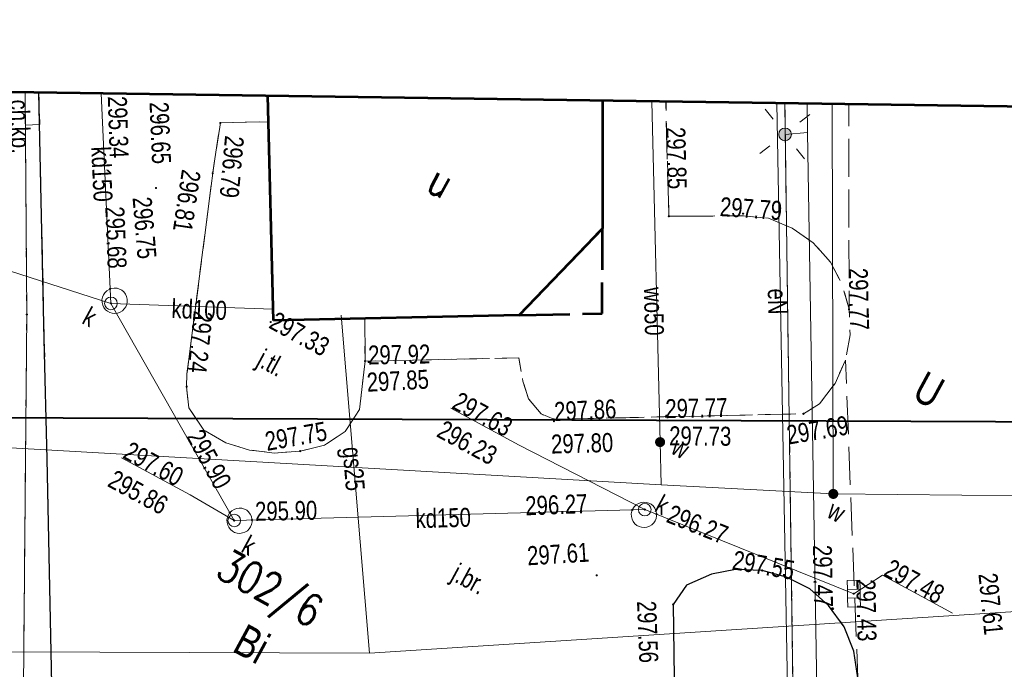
# Model space of a CAD drawing. Header units: metres. Extents: x 7437495 to 7437812, y 5556446 to 5556827.
# Tile 31 of 38: x 7437708 to 7437747, y 5556683 to 5556709. Entities that reach past the tile are written whole.
import ezdxf
from ezdxf.enums import TextEntityAlignment as Align

# ---------------------------------------------------------------- set-up
doc = ezdxf.new("R2010")
doc.units = ezdxf.units.M
doc.header["$MEASUREMENT"] = 0
for name, pattern in [('EGBU01-500', [1, 0.5, -0.5]), ('KTCR02-500', [1.5, 1, -0.5]), ('KTJZ01-500', [2, 1.5, -0.5]), ('mz2.0_0.5', [2.5, 2, -0.5])]:
    doc.linetypes.add(name, pattern=pattern)
doc.layers.get('0').update_dxf_attribs({"color": 250, "lineweight": 5})
for name, color, linetype, lineweight in [('203-Punkt załamania granicy działki nie stabilizowany', 7, 'Continuous', 5), ('EGBB01', 250, 'Continuous', 5), ('EGBD03', 250, 'Continuous', 5), ('EGBP04_03', 250, 'Continuous', 5), ('EGBU01', 250, 'Continuous', 5), ('komora podziemna - przewód kanalizacyjny (powierzchnia)', 7, 'Continuous', 5), ('kratka ściekowa (punkt)', 7, 'Continuous', 5), ('KTCR02', 250, 'Continuous', 5), ('KTJZ01', 250, 'Continuous', 5), ('KTKR01', 250, 'Continuous', 5), ('MPZP', 250, 'Continuous', 5), ('nawis - blok budynku (powierzchnia)', 7, 'Continuous', 5), ('przewód elektroenergetyczny (linia)', 7, 'Continuous', 5), ('przewód elektroenergetyczny (linia)-Atr1', 7, 'Continuous', 5), ('przewód gazowy (linia)', 7, 'Continuous', 5), ('przewód gazowy (linia)-Atr1', 7, 'Continuous', 5), ('przewód kanalizacyjny (linia)', 7, 'Continuous', 5), ('przewód kanalizacyjny (linia)-Atr1', 7, 'Continuous', 5), ('przewód wodociągowy (linia)', 7, 'Continuous', 5), ('przewód wodociągowy (linia)-Atr1', 7, 'Continuous', 5), ('punkt o określonej wysokości (sieć kanalizacyjna)', 7, 'Continuous', 5), ('punkt o określonej wysokości (sieć kanalizacyjna)-Atr2', 7, 'Continuous', 5), ('punkt o określonej wysokości (sieć kanalizacyjna)-Atr3', 7, 'Continuous', 5), ('punkt wysokościowy naturalny', 7, 'Continuous', 5), ('punkt wysokościowy sztuczny', 7, 'Continuous', 5), ('RTPW01', 250, 'Continuous', 5), ('RTPW02', 250, 'Continuous', 5), ('rzedne dla projektanta', 250, 'Continuous', 5), ('SUPE_01', 250, 'Continuous', 5), ('SUPG_01', 250, 'Continuous', 5), ('SUPW_01', 250, 'Continuous', 5), ('SUUS25_W', 250, 'Continuous', 5), ('Warstwa 1', 250, 'Continuous', 5), ('właz okrągły - siec kanalizacyjna (punkt)', 7, 'Continuous', 5), ('właz okrągły - siec kanalizacyjna (punkt)-Atr17', 7, 'Continuous', 5), ('zasuwa - siec wodociągowa (punkt)', 7, 'Continuous', 5), ('zasuwa - siec wodociągowa (punkt)-Atr17', 7, 'Continuous', 5)]:
    doc.layers.add(name, color=color, linetype=linetype, lineweight=lineweight)
doc.styles.get("Standard").update_dxf_attribs({"font": 'txt.shx', "width": 0.75})
doc.linetypes.add('KTOK05_01-500', pattern='A,3.75,[13,dgnlstyle-rozp_2015.shx,S=0.002778,R=0,X=0,Y=0],3.75', length=7.5)

# ---------------------------------------------------------------- blocks, each defined once
blk = doc.blocks.new('US22')
at = {"color": 0, "linetype": 'Continuous', "lineweight": 13, "ltscale": 10}
blk.add_circle((0, 0), 2.5, dxfattribs=at)
blk = doc.blocks.new('PW01')
at = {"layer": 'punkt wysokościowy naturalny', "linetype": 'Continuous', "lineweight": 13}
h = blk.add_hatch(color=0, dxfattribs=at)
edge = h.paths.add_edge_path()
edge.add_arc((0, 0), 0.45, 0, 360)
blk = doc.blocks.new('US05')
at = {"color": 0, "linetype": 'Continuous', "lineweight": 13, "ltscale": 10}
for p, q in [((-5.25, -2.5), (-5.25, 2.5)), ((-5.25, 2.5), (-1.75, 2.5)), ((-1.75, -2.5), (-1.75, 2.5)), ((-1.75, 2.5), (1.75, 2.5)), ((1.75, -2.5), (1.75, 2.5)), ((1.75, 2.5), (5.25, 2.5)), ((5.25, -2.5), (5.25, 2.5)), ((-5.25, -2.5), (-1.75, -2.5)), ((-1.75, -2.5), (1.75, -2.5)), ((1.75, -2.5), (5.25, -2.5))]:
    blk.add_line(p, q, dxfattribs=at)
blk = doc.blocks.new('US25')
at = {"linetype": 'Continuous', "lineweight": 0, "ltscale": 10}
h = blk.add_hatch(color=0, dxfattribs=at)
edge = h.paths.add_edge_path()
edge.add_arc((0, 0), 2, 0, 360)
blk = doc.blocks.new('203')
at = {"layer": '203-Punkt załamania granicy działki nie stabilizowany', "linetype": 'Continuous', "lineweight": 13}
h = blk.add_hatch(color=96, dxfattribs=at)
edge = h.paths.add_edge_path()
edge.add_arc((0, 0), 0.45, 0, 360)
blk = doc.blocks.new('PW02')
at = {"layer": 'punkt wysokościowy sztuczny', "linetype": 'Continuous', "lineweight": 13}
h = blk.add_hatch(color=0, dxfattribs=at)
edge = h.paths.add_edge_path()
edge.add_arc((0, 0), 0.45, 0, 360)
blk = doc.blocks.new('SUUS25')
at = {"layer": 'SUUS25_W', "linetype": 'Continuous', "lineweight": 0}
h = blk.add_hatch(color=250, dxfattribs=at)
edge = h.paths.add_edge_path()
edge.add_arc((0, 0), 0.2, 0, 360)
blk = doc.blocks.new('SUSM01_1')
at = {"color": 250, "linetype": 'Continuous', "lineweight": 13}
for p, q in [((-0.543, 0.545), (-0.897, 0.899)), ((0.517, 0.545), (0.871, 0.899)), ((-0.897, -0.869), (-0.543, -0.515)), ((0.871, -0.869), (0.517, -0.515))]:
    blk.add_line(p, q, dxfattribs=at)
blk = doc.blocks.new('510_2')
at = {"linetype": 'Continuous', "lineweight": 13}
h = blk.add_hatch(color=8, dxfattribs=at)
edge = h.paths.add_edge_path()
edge.add_arc((0, 0), 0.25, 0, 360)
at = {"color": 250, "linetype": 'Continuous', "lineweight": 13}
blk.add_circle((0, 0), 0.25, dxfattribs=at)
blk = doc.blocks.new('SUSM01')
at = {"color": 250, "linetype": 'Continuous', "lineweight": 13, "ltscale": 10}
for p, q in [((-5.43, 5.45), (-8.97, 8.99)), ((5.17, 5.45), (8.71, 8.99)), ((-8.97, -8.69), (-5.43, -5.15)), ((8.71, -8.69), (5.17, -5.15))]:
    blk.add_line(p, q, dxfattribs=at)
blk = doc.blocks.new('510_1')
at = {"linetype": 'Continuous', "lineweight": 13, "ltscale": 10}
h = blk.add_hatch(color=8, dxfattribs=at)
edge = h.paths.add_edge_path()
edge.add_arc((0, 0), 2.5, 0, 360)
at = {"color": 250, "linetype": 'Continuous', "lineweight": 13, "ltscale": 10}
blk.add_circle((0, 0), 2.5, dxfattribs=at)

msp = doc.modelspace()

# ---------------------------------------------------------------- linework, layer by layer
at = {"layer": 'EGBB01', "color": 7, "linetype": 'Continuous', "lineweight": 53, "flags": 128}
for points in [[(7437718.139, 5556696.771), (7437717.926, 5556705.642)], [(7437731.132, 5556705.452), (7437731.143, 5556704.873)], [(7437731.143, 5556704.873), (7437731.134, 5556700.407)], [(7437731.134, 5556700.407), (7437727.852, 5556696.977)], [(7437727.852, 5556696.977), (7437718.139, 5556696.771)]]:
    msp.add_lwpolyline(points, dxfattribs=at)
at = {"layer": 'EGBD03', "color": 96, "linetype": 'Continuous', "lineweight": 13, "flags": 128}
for points in [[(7437708.335, 5556705.78), (7437708.401, 5556697.001)], [(7437738.339, 5556705.348), (7437738.724, 5556677.545)], [(7437708.401, 5556697.001), (7437708.214, 5556676.388)]]:
    msp.add_lwpolyline(points, dxfattribs=at)
at = {"layer": 'EGBU01', "color": 96, "linetype": 'EGBU01-500', "lineweight": 13, "flags": 128}
for points in [[(7437708.335, 5556705.78), (7437708.401, 5556697.001)], [(7437708.401, 5556697.001), (7437708.335, 5556705.78)], [(7437738.724, 5556677.545), (7437738.339, 5556705.348)], [(7437738.339, 5556705.348), (7437738.724, 5556677.545)], [(7437708.401, 5556697.001), (7437708.214, 5556676.388)], [(7437708.214, 5556676.388), (7437708.401, 5556697.001)]]:
    msp.add_lwpolyline(points, dxfattribs=at)
at = {"layer": 'komora podziemna - przewód kanalizacyjny (powierzchnia)', "color": 36, "linetype": 'Continuous', "lineweight": 13, "flags": 128}
for points in [[(7437712.309, 5556697.305), (7437712.252, 5556697.222), (7437712.178, 5556697.148), (7437712.083, 5556697.098), (7437711.983, 5556697.061), (7437711.884, 5556697.046), (7437711.772, 5556697.05), (7437711.675, 5556697.08), (7437711.587, 5556697.128), (7437711.509, 5556697.193), (7437711.444, 5556697.284), (7437711.403, 5556697.375), (7437711.379, 5556697.479), (7437711.37, 5556697.587), (7437711.391, 5556697.689), (7437711.43, 5556697.782), (7437711.486, 5556697.865), (7437711.56, 5556697.938), (7437711.656, 5556697.989), (7437711.755, 5556698.026), (7437711.854, 5556698.04), (7437711.966, 5556698.037), (7437712.064, 5556698.007), (7437712.152, 5556697.959), (7437712.23, 5556697.894), (7437712.294, 5556697.802), (7437712.336, 5556697.711), (7437712.359, 5556697.608), (7437712.369, 5556697.5), (7437712.348, 5556697.398), (7437712.309, 5556697.305)], [(7437733.215, 5556688.847), (7437733.159, 5556688.764), (7437733.085, 5556688.691), (7437732.989, 5556688.64), (7437732.889, 5556688.603), (7437732.79, 5556688.589), (7437732.679, 5556688.592), (7437732.581, 5556688.622), (7437732.493, 5556688.67), (7437732.415, 5556688.735), (7437732.351, 5556688.827), (7437732.309, 5556688.918), (7437732.286, 5556689.021), (7437732.276, 5556689.129), (7437732.297, 5556689.231), (7437732.336, 5556689.324), (7437732.393, 5556689.407), (7437732.467, 5556689.481), (7437732.562, 5556689.531), (7437732.662, 5556689.568), (7437732.761, 5556689.583), (7437732.873, 5556689.579), (7437732.97, 5556689.549), (7437733.058, 5556689.501), (7437733.136, 5556689.436), (7437733.2, 5556689.345), (7437733.242, 5556689.254), (7437733.266, 5556689.15), (7437733.275, 5556689.042), (7437733.254, 5556688.94), (7437733.215, 5556688.847)], [(7437717.242, 5556688.613), (7437717.186, 5556688.529), (7437717.112, 5556688.456), (7437717.016, 5556688.405), (7437716.916, 5556688.368), (7437716.817, 5556688.354), (7437716.706, 5556688.357), (7437716.608, 5556688.388), (7437716.52, 5556688.435), (7437716.442, 5556688.5), (7437716.378, 5556688.592), (7437716.336, 5556688.683), (7437716.313, 5556688.787), (7437716.303, 5556688.894), (7437716.324, 5556688.997), (7437716.363, 5556689.089), (7437716.419, 5556689.172), (7437716.493, 5556689.246), (7437716.589, 5556689.296), (7437716.689, 5556689.333), (7437716.788, 5556689.348), (7437716.899, 5556689.344), (7437716.997, 5556689.314), (7437717.085, 5556689.267), (7437717.163, 5556689.201), (7437717.227, 5556689.11), (7437717.269, 5556689.019), (7437717.292, 5556688.915), (7437717.302, 5556688.807), (7437717.281, 5556688.705), (7437717.242, 5556688.613)]]:
    msp.add_lwpolyline(points, close=True, dxfattribs=at)
at = {"layer": 'KTCR02', "color": 7, "linetype": 'KTCR02-500', "lineweight": 13, "flags": 128}
for points in [[(7437708.88, 5556705.772), (7437707.021, 5556705.799), (7437707.047, 5556704.447), (7437708.91, 5556704.506), (7437708.88, 5556705.772)], [(7437733.646, 5556705.416), (7437731.132, 5556705.452), (7437731.143, 5556704.873), (7437731.134, 5556700.407), (7437727.852, 5556696.977), (7437721.748, 5556696.839), (7437721.76, 5556695.161), (7437727.836, 5556695.29), (7437727.993, 5556694.363), (7437728.221, 5556693.671), (7437728.715, 5556693.073), (7437729.214, 5556692.86), (7437739.07, 5556693.078), (7437739.705, 5556693.473), (7437740.322, 5556694.276), (7437740.733, 5556695.202), (7437740.918, 5556696.194), (7437740.876, 5556697.207), (7437740.612, 5556698.168), (7437740.137, 5556699.075), (7437739.46, 5556699.84), (7437738.624, 5556700.418), (7437737.698, 5556700.807), (7437736.703, 5556700.902), (7437733.758, 5556700.884), (7437733.646, 5556705.416)]]:
    msp.add_lwpolyline(points, close=True, dxfattribs=at)
at = {"layer": 'KTJZ01', "color": 7, "linetype": 'KTJZ01-500', "lineweight": 13, "flags": 128}
for points in [[(7437717.923, 5556705.642), (7437708.873, 5556705.772), (7437709.093, 5556696.011), (7437709.413, 5556681.118), (7437718.445, 5556681.306), (7437733.983, 5556681.663), (7437733.929, 5556685.548), (7437734.455, 5556686.309), (7437735.441, 5556686.742), (7437736.396, 5556686.93), (7437737.441, 5556686.886), (7437738.399, 5556686.617), (7437739.323, 5556686.161), (7437740.066, 5556685.497), (7437740.683, 5556684.662), (7437741.058, 5556683.696), (7437741.224, 5556682.639), (7437740.733, 5556695.202), (7437740.322, 5556694.276), (7437739.705, 5556693.473), (7437739.07, 5556693.078), (7437731.646, 5556692.918), (7437729.214, 5556692.86), (7437728.715, 5556693.073), (7437728.221, 5556693.671), (7437727.993, 5556694.363), (7437727.836, 5556695.29), (7437721.76, 5556695.161), (7437721.544, 5556693.253), (7437720.978, 5556692.377), (7437720.164, 5556691.84), (7437719.194, 5556691.604), (7437718.184, 5556691.526), (7437717.191, 5556691.644), (7437716.256, 5556691.934), (7437715.391, 5556692.437), (7437714.798, 5556693.316), (7437714.714, 5556694.147), (7437714.726, 5556694.652), (7437715.742, 5556702.587), (7437716.045, 5556704.573), (7437717.948, 5556704.622), (7437717.923, 5556705.642)], [(7437740.861, 5556705.312), (7437733.638, 5556705.416), (7437733.648, 5556704.982), (7437733.758, 5556700.884), (7437736.703, 5556700.902), (7437737.698, 5556700.807), (7437738.624, 5556700.418), (7437739.46, 5556699.84), (7437740.137, 5556699.075), (7437740.612, 5556698.168), (7437740.876, 5556697.207), (7437740.861, 5556705.312)], [(7437721.748, 5556696.839), (7437721.76, 5556695.161), (7437721.544, 5556693.253), (7437720.978, 5556692.377), (7437720.164, 5556691.84), (7437719.194, 5556691.604), (7437718.184, 5556691.526), (7437717.191, 5556691.644), (7437716.256, 5556691.934), (7437715.391, 5556692.437), (7437714.798, 5556693.316), (7437714.714, 5556694.147), (7437714.726, 5556694.652), (7437715.742, 5556702.587), (7437716.045, 5556704.573), (7437717.948, 5556704.622), (7437718.139, 5556696.771), (7437721.748, 5556696.839)]]:
    msp.add_lwpolyline(points, close=True, dxfattribs=at)
at = {"layer": 'KTKR01', "color": 7, "linetype": 'Continuous', "lineweight": 30, "flags": 128}
msp.add_lwpolyline([(7437741.367, 5556677.784), (7437741.224, 5556682.639), (7437741.058, 5556683.696), (7437740.683, 5556684.662), (7437740.066, 5556685.497), (7437739.323, 5556686.161), (7437738.399, 5556686.617), (7437737.441, 5556686.886), (7437736.396, 5556686.93), (7437735.441, 5556686.742), (7437734.455, 5556686.309), (7437733.929, 5556685.548), (7437733.983, 5556681.663), (7437718.445, 5556681.306), (7437709.413, 5556681.118), (7437709.21, 5556691.296), (7437709.093, 5556696.011), (7437708.873, 5556705.772)], dxfattribs=at)
at = {"layer": 'MPZP', "color": 212, "linetype": 'KTOK05_01-500', "lineweight": 40, "flags": 128}
msp.add_lwpolyline([(7437524.901, 5556708.426), (7437542.039, 5556702.659), (7437563.633, 5556697.247), (7437619.178, 5556693.574), (7437696.441, 5556692.977), (7437800.223, 5556692.567)], dxfattribs=at)
at = {"layer": 'nawis - blok budynku (powierzchnia)', "color": 7, "linetype": 'mz2.0_0.5', "lineweight": 53, "flags": 128}
msp.add_lwpolyline([(7437727.852, 5556696.977), (7437731.129, 5556697.043), (7437731.134, 5556700.407), (7437727.852, 5556696.977)], close=True, dxfattribs=at)
at = {"layer": 'przewód elektroenergetyczny (linia)', "color": 1, "linetype": 'Continuous', "lineweight": 13, "flags": 128}
msp.add_lwpolyline([(7437738.029, 5556705.353), (7437738.452, 5556681.492)], dxfattribs=at)
at = {"layer": 'przewód gazowy (linia)', "color": 52, "linetype": 'Continuous', "lineweight": 13, "flags": 128}
msp.add_lwpolyline([(7437720.822, 5556696.978), (7437721.931, 5556683.624)], dxfattribs=at)
at = {"layer": 'przewód kanalizacyjny (linia)', "color": 36, "linetype": 'Continuous', "lineweight": 13, "flags": 128}
for points in [[(7437711.338, 5556705.737), (7437711.723, 5556697.441), (7437716.593, 5556688.862), (7437732.809, 5556689.295), (7437741.062, 5556685.969)], [(7437711.723, 5556697.441), (7437718.127, 5556697.21)]]:
    msp.add_lwpolyline(points, dxfattribs=at)
at = {"layer": 'przewód wodociągowy (linia)', "color": 5, "linetype": 'Continuous', "lineweight": 13, "flags": 128}
msp.add_lwpolyline([(7437733.45, 5556690.267), (7437733.412, 5556691.96), (7437733.091, 5556705.424)], dxfattribs=at)
at = {"layer": 'punkt o określonej wysokości (sieć kanalizacyjna)-Atr2', "color": 7, "flags": 128}
for points in [[(7437711.723, 5556697.441), (7437707.711, 5556698.728), (7437704.983, 5556700.208)], [(7437732.809, 5556689.295), (7437727.851, 5556691.836), (7437725.142, 5556693.305)], [(7437716.593, 5556688.862), (7437714.854, 5556689.873), (7437712.145, 5556691.342)], [(7437741.062, 5556685.969), (7437742.196, 5556686.697), (7437744.962, 5556685.197)]]:
    msp.add_lwpolyline(points, dxfattribs=at)
at = {"layer": 'rzedne dla projektanta', "color": 7, "linetype": 'Continuous', "lineweight": 40}
msp.add_circle((7437740.219, 5556685.38), 0.0225, dxfattribs=at)
at = {"layer": 'SUPE_01', "color": 1, "linetype": 'Continuous', "lineweight": 13, "flags": 128}
for points in [[(7437739.223, 5556705.336), (7437739.237, 5556704.192), (7437738.348, 5556704.121)], [(7437739.237, 5556704.192), (7437739.623, 5556680.63), (7437738.431, 5556680.931)]]:
    msp.add_lwpolyline(points, dxfattribs=at)
at = {"layer": 'SUPG_01', "color": 52, "linetype": 'Continuous', "lineweight": 13, "flags": 128}
msp.add_lwpolyline([(7437800.233, 5556686.196), (7437795.105, 5556685.924), (7437758.083, 5556685.954), (7437721.931, 5556683.624), (7437675.78, 5556683.789)], dxfattribs=at)
at = {"layer": 'SUPW_01', "color": 5, "linetype": 'Continuous', "lineweight": 13}
msp.add_line((7437740.253, 5556689.911), (7437763.505, 5556689.703), dxfattribs=at)
at = {"layer": 'SUPW_01', "color": 5, "linetype": 'Continuous', "lineweight": 13, "flags": 128}
msp.add_lwpolyline([(7437680.682, 5556693.271), (7437733.45, 5556690.267), (7437740.253, 5556689.911), (7437740.21, 5556705.321)], dxfattribs=at)
at = {"layer": 'Warstwa 1', "color": 207, "linetype": 'Continuous', "lineweight": 53, "true_color": 0x6e1e6e, "flags": 128}
msp.add_lwpolyline([(7437509.137, 5556708.653), (7437501.181, 5556666.981), (7437511.405, 5556626.457), (7437511.405, 5556626.457), (7437800.33, 5556626.448), (7437800.203, 5556704.459), (7437509.137, 5556708.653)], close=True, dxfattribs=at)

# ---------------------------------------------------------------- block references
at = {"color": 7, "linetype": 'Continuous', "lineweight": 13}
for name, rotation in [('SUSM01_1', 353.1654294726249), ('510_2', 331.5332548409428)]:
    msp.add_blockref(name, (7437738.348, 5556704.121), dxfattribs=dict(at, rotation=rotation))
at = {"color": 21, "linetype": 'Continuous', "lineweight": 13}
for name, xscale, yscale, zscale, rotation in [('SUSM01', 0.09999999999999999, 0.09999999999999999, 0.09999999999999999, 353.1654294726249), ('510_1', 0.1, 0.1, 0.1, 331.5332548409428)]:
    msp.add_blockref(name, (7437738.348, 5556704.121), dxfattribs=dict(at, xscale=xscale, yscale=yscale, zscale=zscale, rotation=rotation))
at = {"layer": 'EGBP04_03', "color": 96, "linetype": 'Continuous', "lineweight": 13, "xscale": 0.1, "yscale": 0.1, "zscale": 0.1, "rotation": 331.5332548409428}
msp.add_blockref('203', (7437708.401, 5556697.001), dxfattribs=at)
at = {"layer": 'kratka ściekowa (punkt)', "color": 7, "linetype": 'Continuous', "lineweight": 13, "xscale": 0.1, "yscale": 0.1, "zscale": 0.1, "rotation": 271.2202548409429}
msp.add_blockref('US05', (7437741.062, 5556685.969), dxfattribs=at)
at = {"layer": 'punkt o określonej wysokości (sieć kanalizacyjna)', "color": 7, "linetype": 'Continuous', "lineweight": 13, "xscale": 0.1, "yscale": 0.1, "zscale": 0.1, "rotation": 331.5332548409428}
for p in [(7437711.692, 5556698.015), (7437711.723, 5556697.441), (7437716.419, 5556689.172), (7437732.312, 5556689.28), (7437732.809, 5556689.295), (7437733.269, 5556689.114), (7437716.593, 5556688.862), (7437717.296, 5556688.879), (7437741.062, 5556685.969)]:
    msp.add_blockref('PW01', p, dxfattribs=at)
at = {"layer": 'RTPW02', "color": 7, "linetype": 'Continuous', "lineweight": 13, "xscale": 0.1, "yscale": 0.1, "zscale": 0.1, "rotation": 331.5332548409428}
for p in [(7437713.679, 5556704.741), (7437716.045, 5556704.573), (7437715.742, 5556702.587), (7437713.503, 5556702.004), (7437736.692, 5556700.988), (7437733.758, 5556700.884), (7437740.876, 5556697.207), (7437718.034, 5556696.703), (7437721.76, 5556695.161), (7437721.902, 5556695.129), (7437714.714, 5556694.147), (7437729.214, 5556692.86), (7437733.638, 5556692.963), (7437733.657, 5556692.999), (7437739.07, 5556693.078), (7437729.22, 5556692.788), (7437719.194, 5556691.604), (7437730.911, 5556686.696), (7437737.441, 5556686.886), (7437733.929, 5556685.548)]:
    msp.add_blockref('PW02', p, dxfattribs=at)
at = {"layer": 'SUUS25_W', "color": 7, "linetype": 'Continuous', "lineweight": 0, "rotation": 331.5332548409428}
msp.add_blockref('SUUS25', (7437740.253, 5556689.911), dxfattribs=at)
at = {"layer": 'właz okrągły - siec kanalizacyjna (punkt)', "color": 7, "linetype": 'Continuous', "lineweight": 13, "xscale": 0.1, "yscale": 0.1, "zscale": 0.1, "rotation": 331.5332548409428}
for p in [(7437711.723, 5556697.441), (7437732.809, 5556689.295), (7437716.593, 5556688.862)]:
    msp.add_blockref('US22', p, dxfattribs=at)
at = {"layer": 'zasuwa - siec wodociągowa (punkt)', "color": 7, "linetype": 'Continuous', "lineweight": 13, "xscale": 0.1, "yscale": 0.1, "zscale": 0.1, "rotation": 331.5332548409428}
msp.add_blockref('US25', (7437733.412, 5556691.96), dxfattribs=at)

# ---------------------------------------------------------------- texts
at = {"layer": 'EGBB01', "color": 7, "linetype": 'Continuous', "lineweight": 30, "width": 0.8}
msp.add_text('u', height=1.25, rotation=331.5333, dxfattribs=at).set_placement((7437724.77, 5556702.287), align=Align.MIDDLE_CENTER)
at = {"layer": 'EGBD03', "color": 96, "linetype": 'Continuous', "lineweight": 30, "width": 0.8}
msp.add_text('302/6', height=1.25, rotation=331.5333, dxfattribs=at).set_placement((7437715.795, 5556686.678))
at = {"layer": 'EGBU01', "color": 96, "linetype": 'Continuous', "lineweight": 30, "insert": (7437716.466, 5556683.72), "char_height": 1.25, "attachment_point": 7, "rotation": 331.5333, "line_spacing_factor": 0.6}
msp.add_mtext('\\FWORKING_1250;\\H1x;\\W0.8;Bi', dxfattribs=at)
at = {"layer": 'KTCR02', "color": 7, "linetype": 'Continuous', "lineweight": 13, "insert": (7437707.505, 5556705.477), "char_height": 0.75, "attachment_point": 7, "rotation": 271.9043, "line_spacing_factor": 0.6}
msp.add_mtext('\\FWORKING_1250;\\H1x;\\W0.8;ch.kp.', dxfattribs=at)
at = {"layer": 'KTJZ01', "color": 7, "linetype": 'Continuous', "lineweight": 13, "char_height": 0.75, "attachment_point": 7, "rotation": 331.5333, "line_spacing_factor": 0.6}
for s, insert in [('\\FWORKING_1250;\\H1x;\\W0.8;j.tl.', (7437717.313, 5556694.808)), ('\\FWORKING_1250;\\H1x;\\W0.8;j.br.', (7437724.997, 5556686.342))]:
    msp.add_mtext(s, dxfattribs=dict(at, insert=insert))
at = {"layer": 'MPZP', "color": 212, "linetype": 'Continuous', "lineweight": 30, "insert": (7437743.3, 5556693.693), "char_height": 1.25, "attachment_point": 7, "rotation": 331.5333, "line_spacing_factor": 0.6}
msp.add_mtext('\\FWORKING_1250;\\H1x;\\W0.8;U', dxfattribs=at)
at = {"layer": 'przewód elektroenergetyczny (linia)-Atr1', "color": 1, "insert": (7437738.035, 5556698.028), "char_height": 0.75, "attachment_point": 4, "rotation": 271.0163, "line_spacing_factor": 0.6}
msp.add_mtext('\\FWORKING_1250;\\H1x;\\W0.8;eN', dxfattribs=at)
at = {"layer": 'przewód gazowy (linia)-Atr1', "color": 7, "insert": (7437721.129, 5556691.762), "char_height": 0.75, "attachment_point": 4, "rotation": 274.7493, "line_spacing_factor": 0.6}
msp.add_mtext('\\FWORKING_1250;\\H1x;\\W0.8;gs25', dxfattribs=at)
at = {"layer": 'przewód kanalizacyjny (linia)-Atr1', "color": 36, "char_height": 0.75, "attachment_point": 4, "line_spacing_factor": 0.6}
for s, insert, rotation in [('\\FWORKING_1250;\\H1x;\\W0.8;kd150', (7437711.312, 5556703.642), 272.6543), ('\\FWORKING_1250;\\H1x;\\W0.8;kd100', (7437714.118, 5556697.232), 357.9383), ('\\FWORKING_1250;\\H1x;\\W0.8;kd150', (7437723.753, 5556688.929), 1.5273)]:
    msp.add_mtext(s, dxfattribs=dict(at, insert=insert, rotation=rotation))
at = {"layer": 'przewód wodociągowy (linia)-Atr1', "color": 5, "insert": (7437733.142, 5556698.087), "char_height": 0.75, "attachment_point": 4, "rotation": 271.3673, "line_spacing_factor": 0.6}
msp.add_mtext('\\FWORKING_1250;\\H1x;\\W0.8;wo50', dxfattribs=at)
at = {"layer": 'punkt o określonej wysokości (sieć kanalizacyjna)-Atr2', "color": 36, "char_height": 0.75, "attachment_point": 7, "line_spacing_factor": 0.6}
for s, insert, rotation in [('\\FWORKING_1250;\\H1x;\\W0.8;295.34', (7437711.588, 5556705.619), 271.8483), ('\\FWORKING_1250;\\H1x;\\W0.8;295.68', (7437711.488, 5556701.256), 272.3673), ('\\FWORKING_1250;\\H1x;\\W0.8;297.63', (7437725.145, 5556693.312), 331.5333), ('\\FWORKING_1250;\\H1x;\\W0.8;295.90', (7437714.675, 5556692.177), 298.6673), ('\\FWORKING_1250;\\H1x;\\W0.8;297.60', (7437712.148, 5556691.348), 331.5333), ('\\FWORKING_1250;\\H1x;\\W0.8;296.27', (7437728.103, 5556689.054), 2.1833), ('\\FWORKING_1250;\\H1x;\\W0.8;295.90', (7437717.424, 5556688.836), 1.1373), ('\\FWORKING_1250;\\H1x;\\W0.8;296.27', (7437733.612, 5556688.805), 338.2273), ('\\FWORKING_1250;\\H1x;\\W0.8;297.48', (7437742.2, 5556686.704), 331.5333)]:
    msp.add_mtext(s, dxfattribs=dict(at, insert=insert, rotation=rotation))
at = {"layer": 'punkt o określonej wysokości (sieć kanalizacyjna)-Atr3', "color": 36, "char_height": 0.75, "attachment_point": 7, "rotation": 331.5333, "line_spacing_factor": 0.6}
for s, insert in [('\\FWORKING_1250;\\H1x;\\W0.8;296.23', (7437724.538, 5556692.191)), ('\\FWORKING_1250;\\H1x;\\W0.8;295.86', (7437711.54, 5556690.227))]:
    msp.add_mtext(s, dxfattribs=dict(at, insert=insert))
at = {"layer": 'RTPW01', "color": 7, "linetype": 'Continuous', "lineweight": 13, "char_height": 0.75, "attachment_point": 7, "line_spacing_factor": 0.6}
for s, insert, rotation in [('\\FWORKING_1250;\\H1x;\\W0.8;296.65', (7437713.236, 5556705.387), 272.4633), ('\\FWORKING_1250;\\H1x;\\W0.8;297.85', (7437733.643, 5556704.399), 271.5143), ('\\FWORKING_1250;\\H1x;\\W0.8;296.79', (7437716.224, 5556704.093), 264.8773), ('\\FWORKING_1250;\\H1x;\\W0.8;296.81', (7437714.524, 5556702.764), 261.4853), ('\\FWORKING_1250;\\H1x;\\W0.8;296.75', (7437712.566, 5556701.617), 274.7943), ('\\FWORKING_1250;\\H1x;\\W0.8;297.79', (7437735.754, 5556700.885), 356.1083), ('\\FWORKING_1250;\\H1x;\\W0.8;297.77', (7437740.85, 5556698.831), 271.4433), ('\\FWORKING_1250;\\H1x;\\W0.8;297.24', (7437714.99, 5556697.175), 264.0903), ('\\FWORKING_1250;\\H1x;\\W0.8;297.33', (7437717.915, 5556696.483), 331.5333), ('\\FWORKING_1250;\\H1x;\\W0.8;297.92', (7437721.888, 5556695.014), 1.0563), ('\\FWORKING_1250;\\H1x;\\W0.8;297.85', (7437721.848, 5556693.938), 3.0233), ('\\FWORKING_1250;\\H1x;\\W0.8;297.77', (7437733.627, 5556692.893), 1.1183), ('\\FWORKING_1250;\\H1x;\\W0.8;297.86', (7437729.249, 5556692.779), 2.7453), ('\\FWORKING_1250;\\H1x;\\W0.8;297.69', (7437738.488, 5556691.85), 9.6693), ('\\FWORKING_1250;\\H1x;\\W0.8;297.75', (7437717.89, 5556691.599), 10.1493), ('\\FWORKING_1250;\\H1x;\\W0.8;297.73', (7437733.768, 5556691.823), 359.5733), ('\\FWORKING_1250;\\H1x;\\W0.8;297.80', (7437729.117, 5556691.495), 1.6143), ('\\FWORKING_1250;\\H1x;\\W0.8;297.61', (7437728.186, 5556687.078), 3.5153), ('\\FWORKING_1250;\\H1x;\\W0.8;297.55', (7437736.226, 5556686.934), 349.8963), ('\\FWORKING_1250;\\H1x;\\W0.8;297.56', (7437732.489, 5556685.672), 272.2763)]:
    msp.add_mtext(s, dxfattribs=dict(at, insert=insert, rotation=rotation))
at = {"layer": 'rzedne dla projektanta', "color": 7, "linetype": 'Continuous', "lineweight": 0, "char_height": 0.75, "attachment_point": 7, "line_spacing_factor": 0.6}
for s, insert, rotation in [('\\FWORKING_1250;\\H1x;\\W0.8; 297.47', (7437739.429, 5556688.109), 271.1338), ('\\FWORKING_1250;\\H1x;\\W0.8; 297.43', (7437741.148, 5556686.755), 271.1338), ('\\FWORKING_1250;\\H1x;\\W0.8; 297.61', (7437745.952, 5556686.968), 275.5616)]:
    msp.add_mtext(s, dxfattribs=dict(at, insert=insert, rotation=rotation))
at = {"layer": 'SUUS25_W', "color": 7, "linetype": 'Continuous', "lineweight": 13, "insert": (7437739.948, 5556689.022), "char_height": 0.75, "attachment_point": 7, "rotation": 331.5333, "line_spacing_factor": 0.6}
msp.add_mtext('\\FWORKING;\\H1x;\\W0.8;w', dxfattribs=at)
at = {"layer": 'właz okrągły - siec kanalizacyjna (punkt)-Atr17', "color": 7, "char_height": 0.75, "attachment_point": 7, "rotation": 331.5333, "line_spacing_factor": 0.6}
for insert in [(7437710.534, 5556696.675), (7437733.148, 5556689.248), (7437716.821, 5556687.647)]:
    msp.add_mtext('\\FWORKING_1250;\\H1x;\\W0.8;k', dxfattribs=dict(at, insert=insert))
at = {"layer": 'zasuwa - siec wodociągowa (punkt)-Atr17', "color": 7, "insert": (7437733.788, 5556691.54), "char_height": 0.75, "attachment_point": 7, "rotation": 331.5333, "line_spacing_factor": 0.6}
msp.add_mtext('\\FWORKING_1250;\\H1x;\\W0.8;w', dxfattribs=at)

doc.saveas('drawing.dxf')
